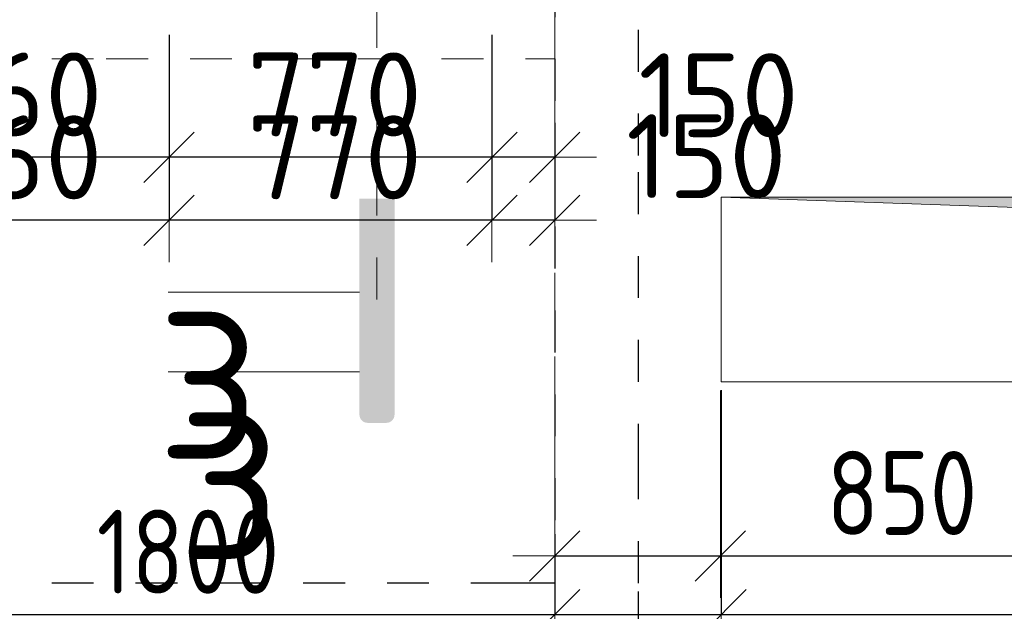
# Model space of a CAD drawing. Header units: metres. Extents: x -38 to 97, y -15 to 21.
# Tile 64 of 139: x 44.37 to 46.72, y 10.73 to 12.14. Entities that reach past the tile are written whole.
import ezdxf

# ---------------------------------------------------------------- set-up
doc = ezdxf.new("R2010")
doc.units = ezdxf.units.M
doc.header["$PDMODE"] = 65
for name, pattern in [('______11', [0.5, 0.4, -0.05, 0, -0.05]), ('______2', [0.054, 0.04, -0.014]), ('______3', [0.1, 0.08, -0.02]), ('______5', [1.1, 0.8, -0.1, 0.1, -0.1]), ('______9', [0.02, 0, -0.02])]:
    doc.linetypes.add(name, pattern=pattern)
for name, color, linetype, lineweight in [('XR$2$Осевая линия (1)', 7, '______5', 13), ('XR$3$Балка (1)', 7, '______3', 13), ('XR$3$Перекрытие (1)', 7, 'Continuous', 35), ('XR$4$Размерная линия (1)', 7, 'Continuous', 13), ('XR$5$Размерная линия (1)', 7, 'Continuous', 13)]:
    doc.layers.add(name, color=color, linetype=linetype, lineweight=lineweight)
doc.layers.add('XR$3$Макрос проема_ отверстия', color=7, linetype='Continuous', lineweight=13, true_color=0x2d2d2d)
doc.layers.add('XR$7$Стена_ бетон несущ.', color=7, linetype='Continuous', lineweight=70, true_color=0xb4b496)
doc.styles.add('ISOCPEUR', font='txt')
doc.dimstyles.new('DIMSTYLE_3', dxfattribs={"dimtxt": 0.2, "dimasz": 0.2, "dimexe": 0, "dimexo": 0, "dimgap": 0.1, "dimtad": 2, "dimdec": 0, "dimlfac": 1000, "dimrnd": 5, "dimzin": 12, "dimdsep": 46, "dimtxsty": 'ISOCPEUR', "dimblk1": 'ALL_ML_STRICH', "dimblk2": 'ALL_ML_STRICH', "dimsah": 1, "dimcen": 0, "dimclrd": 7, "dimclre": 256, "dimclrt": 7, "dimadec": 0, "dimazin": 0, "dimtfac": 1, "dimtdec": 0, "dimtix": 1, "dimtmove": 2, "dimatfit": 3, "dimfxl": 0, "dimtzin": 0, "dimlwd": 0, "dimlwe": -3, "dimarcsym": 0})
doc.dimstyles.new('DIMSTYLE_6', dxfattribs={"dimtxt": 0.2, "dimasz": 0.2, "dimexe": 0, "dimexo": 0, "dimgap": 0.1, "dimtad": 2, "dimdec": 0, "dimlfac": 1000, "dimrnd": 5, "dimzin": 12, "dimdsep": 46, "dimtxsty": 'ISOCPEUR', "dimblk1": 'ALL_ML_STRICH', "dimblk2": 'ALL_ML_STRICH', "dimsah": 1, "dimcen": 0, "dimclrd": 7, "dimclre": 256, "dimclrt": 7, "dimadec": 0, "dimazin": 0, "dimtfac": 1, "dimtdec": 0, "dimtix": 1, "dimtmove": 2, "dimatfit": 3, "dimfxl": 0, "dimtvp": 1.2, "dimtzin": 0, "dimlwd": 0, "dimlwe": -3, "dimarcsym": 0})
doc.dimstyles.new('DIMSTYLE_7', dxfattribs={"dimtxt": 0.2, "dimasz": 0.2, "dimexe": 0, "dimexo": 0, "dimgap": 0.1, "dimtad": 0, "dimdec": 0, "dimlfac": 1000, "dimrnd": 5, "dimzin": 12, "dimdsep": 46, "dimtxsty": 'ISOCPEUR', "dimblk1": 'ALL_ML_STRICH', "dimblk2": 'ALL_ML_STRICH', "dimsah": 1, "dimcen": 0, "dimclrd": 7, "dimclre": 256, "dimclrt": 7, "dimadec": 0, "dimazin": 0, "dimtfac": 1, "dimtdec": 0, "dimtix": 1, "dimtmove": 2, "dimatfit": 3, "dimfxl": 0, "dimtvp": 1.2, "dimtzin": 0, "dimlwd": 0, "dimlwe": -3, "dimarcsym": 0})

# ---------------------------------------------------------------- blocks, each defined once
blk = doc.blocks.new('Отображение проема', base_point=(-1.15794, -49.30937))
at = {"layer": 'XR$3$Макрос проема_ отверстия', "true_color": 0x000000, "transparency": 33554687}
blk.add_hatch(color=18, dxfattribs=at).paths.add_polyline_path([(-1.15794, -50.10937), (-1.0448, -49.42251), (-0.35794, -49.30937), (-1.15794, -49.30937)])
at = {"layer": 'XR$3$Макрос проема_ отверстия', "transparency": 33554687}
for p, q in [((-1.15794, -50.10937), (-1.15794, -49.30937)), ((-1.15794, -49.30937), (-0.35794, -49.30937)), ((-1.0448, -49.42251), (-0.35794, -49.30937)), ((-1.15794, -50.10937), (-1.0448, -49.42251))]:
    blk.add_line(p, q, dxfattribs=at)
blk = doc.blocks.new('ALL_ML_STRICH')
at = {"color": 0, "linetype": 'ByBlock', "lineweight": -2}
for p, q in [((0, -0.5), (0, 0.5)), ((-0.3, -0.3), (0.3, 0.3)), ((-1, 0), (0.5, 0))]:
    blk.add_line(p, q, dxfattribs=at)
blk = doc.blocks.new('*D365')
at = {"layer": 'DEFPOINTS', "color": 7, "linetype": 'Continuous', "lineweight": 13, "transparency": 33554687}
for p in [(45.5, 12.0573), (45.65, 11.8473), (45.65, 11.6654)]:
    blk.add_point(p, dxfattribs=at)
at = {"layer": 'XR$4$Размерная линия (1)', "color": 9, "linetype": 'Continuous', "lineweight": -2, "true_color": 0xc7c7c7, "transparency": 33554687}
for p, q in [((45.5, 12.0373), (45.5, 11.6654)), ((45.65, 11.8273), (45.65, 11.6654))]:
    blk.add_line(p, q, dxfattribs=at)
at = {"layer": 'XR$4$Размерная линия (1)', "color": 7, "linetype": 'Continuous', "lineweight": -2, "transparency": 33554687}
blk.add_line((45.65, 11.6654), (45.5, 11.6654), dxfattribs=at)
at = {"layer": 'XR$4$Размерная линия (1)', "color": 7, "linetype": 'Continuous', "lineweight": 13, "transparency": 33554687, "xscale": 0.2, "yscale": 0.2, "zscale": 0.2}
for p, rotation in [((45.5, 11.6654), 180), ((45.65, 11.6654), 360)]:
    blk.add_blockref('ALL_ML_STRICH', p, dxfattribs=dict(at, rotation=rotation))
at = {"layer": 'XR$4$Размерная линия (1)', "color": 7, "linetype": 'Continuous', "lineweight": 13, "transparency": 33554687, "insert": (46.0116, 11.818), "char_height": 0.2, "width": 0.6, "attachment_point": 5, "style": 'ISOCPEUR'}
blk.add_mtext('\\A1;{150}', dxfattribs=at)
blk = doc.blocks.new('*D366')
at = {"layer": 'DEFPOINTS', "color": 7, "linetype": 'Continuous', "lineweight": 13, "transparency": 33554687}
for p in [(44.73, 12.0573), (45.5, 12.0573), (45.5, 11.6654)]:
    blk.add_point(p, dxfattribs=at)
at = {"layer": 'XR$4$Размерная линия (1)', "color": 9, "linetype": 'Continuous', "lineweight": -2, "true_color": 0xc7c7c7, "transparency": 33554687}
for p, q in [((44.73, 12.0373), (44.73, 11.6654)), ((45.5, 12.0373), (45.5, 11.6654))]:
    blk.add_line(p, q, dxfattribs=at)
at = {"layer": 'XR$4$Размерная линия (1)', "color": 7, "linetype": 'Continuous', "lineweight": -2, "transparency": 33554687}
blk.add_line((45.5, 11.6654), (44.73, 11.6654), dxfattribs=at)
at = {"layer": 'XR$4$Размерная линия (1)', "color": 7, "linetype": 'Continuous', "lineweight": 13, "transparency": 33554687, "xscale": 0.2, "yscale": 0.2, "zscale": 0.2}
for p, rotation in [((44.73, 11.6654), 180), ((45.5, 11.6654), 360)]:
    blk.add_blockref('ALL_ML_STRICH', p, dxfattribs=dict(at, rotation=rotation))
at = {"layer": 'XR$4$Размерная линия (1)', "color": 7, "linetype": 'Continuous', "lineweight": 13, "transparency": 33554687, "insert": (45.125, 11.8154), "char_height": 0.2, "width": 0.6, "attachment_point": 5, "style": 'ISOCPEUR'}
blk.add_mtext('\\A1;{770}', dxfattribs=at)
blk = doc.blocks.new('*D367')
at = {"layer": 'DEFPOINTS', "color": 7, "linetype": 'Continuous', "lineweight": 13, "transparency": 33554687}
for p in [(44.73, 12.0573), (43.97, 11.9873), (44.73, 11.6654)]:
    blk.add_point(p, dxfattribs=at)
at = {"layer": 'XR$4$Размерная линия (1)', "color": 9, "linetype": 'Continuous', "lineweight": -2, "true_color": 0xc7c7c7, "transparency": 33554687}
for p, q in [((44.73, 12.0373), (44.73, 11.6654)), ((43.97, 11.9673), (43.97, 11.6654))]:
    blk.add_line(p, q, dxfattribs=at)
at = {"layer": 'XR$4$Размерная линия (1)', "color": 7, "linetype": 'Continuous', "lineweight": -2, "transparency": 33554687}
blk.add_line((44.73, 11.6654), (43.97, 11.6654), dxfattribs=at)
at = {"layer": 'XR$4$Размерная линия (1)', "color": 7, "linetype": 'Continuous', "lineweight": 13, "transparency": 33554687, "xscale": 0.2, "yscale": 0.2, "zscale": 0.2}
for p, rotation in [((43.97, 11.6654), 180), ((44.73, 11.6654), 360)]:
    blk.add_blockref('ALL_ML_STRICH', p, dxfattribs=dict(at, rotation=rotation))
at = {"layer": 'XR$4$Размерная линия (1)', "color": 7, "linetype": 'Continuous', "lineweight": 13, "transparency": 33554687, "insert": (44.36, 11.8154), "char_height": 0.2, "width": 0.6, "attachment_point": 5, "style": 'ISOCPEUR'}
blk.add_mtext('\\A1;{760}', dxfattribs=at)
blk = doc.blocks.new('*D369')
at = {"layer": 'DEFPOINTS', "color": 7, "linetype": 'Continuous', "lineweight": 13, "transparency": 33554687}
for p in [(46.0451, 11.2795), (45.65, 10.9369), (45.65, 10.8647)]:
    blk.add_point(p, dxfattribs=at)
at = {"layer": 'XR$4$Размерная линия (1)', "color": 9, "linetype": 'Continuous', "lineweight": -2, "true_color": 0xc7c7c7, "transparency": 33554687}
for p, q in [((46.0451, 11.2595), (46.0451, 10.8647)), ((45.65, 10.9169), (45.65, 10.8647))]:
    blk.add_line(p, q, dxfattribs=at)
at = {"layer": 'XR$4$Размерная линия (1)', "color": 7, "linetype": 'Continuous', "lineweight": -2, "transparency": 33554687}
blk.add_line((45.65, 10.8647), (46.0451, 10.8647), dxfattribs=at)
at = {"layer": 'XR$4$Размерная линия (1)', "color": 7, "linetype": 'Continuous', "lineweight": 13, "transparency": 33554687, "xscale": 0.2, "yscale": 0.2, "zscale": 0.2, "rotation": 180}
blk.add_blockref('ALL_ML_STRICH', (45.65, 10.8647), dxfattribs=at)
at = {"layer": 'XR$4$Размерная линия (1)', "color": 7, "linetype": 'Continuous', "lineweight": 13, "transparency": 33554687, "xscale": 0.2, "yscale": 0.2, "zscale": 0.2}
blk.add_blockref('ALL_ML_STRICH', (46.0451, 10.8647), dxfattribs=at)
at = {"layer": 'XR$4$Размерная линия (1)', "color": 7, "linetype": 'Continuous', "lineweight": 13, "transparency": 33554687, "insert": (46.351, 10.6028), "char_height": 0.2, "width": 0.5, "attachment_point": 5, "style": 'ISOCPEUR'}
blk.add_mtext('\\W0.83;\\A1;{395}', dxfattribs=at)
blk = doc.blocks.new('*D370')
at = {"layer": 'DEFPOINTS', "color": 7, "linetype": 'Continuous', "lineweight": 13, "transparency": 33554687}
for p in [(46.0451, 11.2795), (46.8951, 11.2795), (46.0451, 10.8647)]:
    blk.add_point(p, dxfattribs=at)
at = {"layer": 'XR$4$Размерная линия (1)', "color": 9, "linetype": 'Continuous', "lineweight": -2, "true_color": 0xc7c7c7, "transparency": 33554687}
for p, q in [((46.0451, 11.2595), (46.0451, 10.8647)), ((46.8951, 11.2595), (46.8951, 10.8647))]:
    blk.add_line(p, q, dxfattribs=at)
at = {"layer": 'XR$4$Размерная линия (1)', "color": 7, "linetype": 'Continuous', "lineweight": -2, "transparency": 33554687}
blk.add_line((46.0451, 10.8647), (46.8951, 10.8647), dxfattribs=at)
at = {"layer": 'XR$4$Размерная линия (1)', "color": 7, "linetype": 'Continuous', "lineweight": 13, "transparency": 33554687, "xscale": 0.2, "yscale": 0.2, "zscale": 0.2, "rotation": 180}
blk.add_blockref('ALL_ML_STRICH', (46.0451, 10.8647), dxfattribs=at)
at = {"layer": 'XR$4$Размерная линия (1)', "color": 7, "linetype": 'Continuous', "lineweight": 13, "transparency": 33554687, "xscale": 0.2, "yscale": 0.2, "zscale": 0.2}
blk.add_blockref('ALL_ML_STRICH', (46.8951, 10.8647), dxfattribs=at)
at = {"layer": 'XR$4$Размерная линия (1)', "color": 7, "linetype": 'Continuous', "lineweight": 13, "transparency": 33554687, "insert": (46.4784, 11.0147), "char_height": 0.2, "width": 0.5, "attachment_point": 5, "style": 'ISOCPEUR'}
blk.add_mtext('\\W0.83;\\A1;{850}', dxfattribs=at)
blk = doc.blocks.new('*D722')
at = {"layer": 'DEFPOINTS', "color": 7, "linetype": 'Continuous', "lineweight": 13, "transparency": 33554687}
for p in [(45.5, 12.1273), (45.65, 11.9173), (45.65, 11.8154)]:
    blk.add_point(p, dxfattribs=at)
at = {"layer": 'XR$5$Размерная линия (1)', "color": 9, "linetype": 'Continuous', "lineweight": -2, "true_color": 0xc7c7c7, "transparency": 33554687}
for p, q in [((45.5, 12.1073), (45.5, 11.8154)), ((45.65, 11.8973), (45.65, 11.8154))]:
    blk.add_line(p, q, dxfattribs=at)
at = {"layer": 'XR$5$Размерная линия (1)', "color": 7, "linetype": 'Continuous', "lineweight": -2, "transparency": 33554687}
blk.add_line((45.65, 11.8154), (45.5, 11.8154), dxfattribs=at)
at = {"layer": 'XR$5$Размерная линия (1)', "color": 7, "linetype": 'Continuous', "lineweight": 13, "transparency": 33554687, "xscale": 0.2, "yscale": 0.2, "zscale": 0.2}
for p, rotation in [((45.5, 11.8154), 180), ((45.65, 11.8154), 360)]:
    blk.add_blockref('ALL_ML_STRICH', p, dxfattribs=dict(at, rotation=rotation))
at = {"layer": 'XR$5$Размерная линия (1)', "color": 7, "linetype": 'Continuous', "lineweight": 13, "transparency": 33554687, "insert": (46.0409, 11.9634), "char_height": 0.2, "width": 0.6, "attachment_point": 5, "style": 'ISOCPEUR'}
blk.add_mtext('\\A1;{150}', dxfattribs=at)
blk = doc.blocks.new('*D723')
at = {"layer": 'DEFPOINTS', "color": 7, "linetype": 'Continuous', "lineweight": 13, "transparency": 33554687}
for p in [(44.73, 12.1273), (45.5, 12.1273), (45.5, 11.8154)]:
    blk.add_point(p, dxfattribs=at)
at = {"layer": 'XR$5$Размерная линия (1)', "color": 9, "linetype": 'Continuous', "lineweight": -2, "true_color": 0xc7c7c7, "transparency": 33554687}
for p, q in [((44.73, 12.1073), (44.73, 11.8154)), ((45.5, 12.1073), (45.5, 11.8154))]:
    blk.add_line(p, q, dxfattribs=at)
at = {"layer": 'XR$5$Размерная линия (1)', "color": 7, "linetype": 'Continuous', "lineweight": -2, "transparency": 33554687}
blk.add_line((45.5, 11.8154), (44.73, 11.8154), dxfattribs=at)
at = {"layer": 'XR$5$Размерная линия (1)', "color": 7, "linetype": 'Continuous', "lineweight": 13, "transparency": 33554687, "xscale": 0.2, "yscale": 0.2, "zscale": 0.2}
for p, rotation in [((44.73, 11.8154), 180), ((45.5, 11.8154), 360)]:
    blk.add_blockref('ALL_ML_STRICH', p, dxfattribs=dict(at, rotation=rotation))
at = {"layer": 'XR$5$Размерная линия (1)', "color": 7, "linetype": 'Continuous', "lineweight": 13, "transparency": 33554687, "insert": (45.125, 11.9654), "char_height": 0.2, "width": 0.6, "attachment_point": 5, "style": 'ISOCPEUR'}
blk.add_mtext('\\A1;{770}', dxfattribs=at)
blk = doc.blocks.new('*D724')
at = {"layer": 'DEFPOINTS', "color": 7, "linetype": 'Continuous', "lineweight": 13, "transparency": 33554687}
for p in [(44.73, 12.1273), (43.97, 12.0573), (44.73, 11.8154)]:
    blk.add_point(p, dxfattribs=at)
at = {"layer": 'XR$5$Размерная линия (1)', "color": 9, "linetype": 'Continuous', "lineweight": -2, "true_color": 0xc7c7c7, "transparency": 33554687}
for p, q in [((44.73, 12.1073), (44.73, 11.8154)), ((43.97, 12.0373), (43.97, 11.8154))]:
    blk.add_line(p, q, dxfattribs=at)
at = {"layer": 'XR$5$Размерная линия (1)', "color": 7, "linetype": 'Continuous', "lineweight": -2, "transparency": 33554687}
blk.add_line((44.73, 11.8154), (43.97, 11.8154), dxfattribs=at)
at = {"layer": 'XR$5$Размерная линия (1)', "color": 7, "linetype": 'Continuous', "lineweight": 13, "transparency": 33554687, "xscale": 0.2, "yscale": 0.2, "zscale": 0.2}
for p, rotation in [((43.97, 11.8154), 180), ((44.73, 11.8154), 360)]:
    blk.add_blockref('ALL_ML_STRICH', p, dxfattribs=dict(at, rotation=rotation))
at = {"layer": 'XR$5$Размерная линия (1)', "color": 7, "linetype": 'Continuous', "lineweight": 13, "transparency": 33554687, "insert": (44.36, 11.9654), "char_height": 0.2, "width": 0.6, "attachment_point": 5, "style": 'ISOCPEUR'}
blk.add_mtext('\\A1;{760}', dxfattribs=at)
blk = doc.blocks.new('*D733')
at = {"layer": 'DEFPOINTS', "color": 7, "linetype": 'Continuous', "lineweight": 13, "transparency": 33554687}
for p in [(45.65, 10.9369), (43.85, 10.7247), (43.85, 10.6003)]:
    blk.add_point(p, dxfattribs=at)
at = {"layer": 'XR$5$Размерная линия (1)', "color": 9, "linetype": 'Continuous', "lineweight": -2, "true_color": 0xc7c7c7, "transparency": 33554687}
for p, q in [((45.65, 10.9169), (45.65, 10.7247)), ((43.85, 10.6203), (43.85, 10.7247))]:
    blk.add_line(p, q, dxfattribs=at)
at = {"layer": 'XR$5$Размерная линия (1)', "color": 7, "linetype": 'Continuous', "lineweight": -2, "transparency": 33554687}
blk.add_line((43.85, 10.7247), (45.65, 10.7247), dxfattribs=at)
at = {"layer": 'XR$5$Размерная линия (1)', "color": 7, "linetype": 'Continuous', "lineweight": 13, "transparency": 33554687, "xscale": 0.2, "yscale": 0.2, "zscale": 0.2, "rotation": 180}
blk.add_blockref('ALL_ML_STRICH', (43.85, 10.7247), dxfattribs=at)
at = {"layer": 'XR$5$Размерная линия (1)', "color": 7, "linetype": 'Continuous', "lineweight": 13, "transparency": 33554687, "xscale": 0.2, "yscale": 0.2, "zscale": 0.2}
blk.add_blockref('ALL_ML_STRICH', (45.65, 10.7247), dxfattribs=at)
at = {"layer": 'XR$5$Размерная линия (1)', "color": 7, "linetype": 'Continuous', "lineweight": 13, "transparency": 33554687, "insert": (44.775, 10.8747), "char_height": 0.2, "width": 0.666667, "attachment_point": 5, "style": 'ISOCPEUR'}
blk.add_mtext('\\W0.83;\\A1;{1800}', dxfattribs=at)
blk = doc.blocks.new('*D734')
at = {"layer": 'DEFPOINTS', "color": 7, "linetype": 'Continuous', "lineweight": 13, "transparency": 33554687}
for p in [(46.0469, 11.28), (45.65, 10.9369), (45.65, 10.7247)]:
    blk.add_point(p, dxfattribs=at)
at = {"layer": 'XR$5$Размерная линия (1)', "color": 9, "linetype": 'Continuous', "lineweight": -2, "true_color": 0xc7c7c7, "transparency": 33554687}
for p, q in [((46.0469, 11.26), (46.0469, 10.7247)), ((45.65, 10.9169), (45.65, 10.7247))]:
    blk.add_line(p, q, dxfattribs=at)
at = {"layer": 'XR$5$Размерная линия (1)', "color": 7, "linetype": 'Continuous', "lineweight": -2, "transparency": 33554687}
blk.add_line((45.65, 10.7247), (46.0469, 10.7247), dxfattribs=at)
at = {"layer": 'XR$5$Размерная линия (1)', "color": 7, "linetype": 'Continuous', "lineweight": 13, "transparency": 33554687, "xscale": 0.2, "yscale": 0.2, "zscale": 0.2, "rotation": 180}
blk.add_blockref('ALL_ML_STRICH', (45.65, 10.7247), dxfattribs=at)
at = {"layer": 'XR$5$Размерная линия (1)', "color": 7, "linetype": 'Continuous', "lineweight": 13, "transparency": 33554687, "xscale": 0.2, "yscale": 0.2, "zscale": 0.2}
blk.add_blockref('ALL_ML_STRICH', (46.0469, 10.7247), dxfattribs=at)
at = {"layer": 'XR$5$Размерная линия (1)', "color": 7, "linetype": 'Continuous', "lineweight": 13, "transparency": 33554687, "insert": (46.2725, 10.5281), "char_height": 0.2, "width": 0.5, "attachment_point": 5, "style": 'ISOCPEUR'}
blk.add_mtext('\\W0.83;\\A1;{395}', dxfattribs=at)
blk = doc.blocks.new('*D735')
at = {"layer": 'DEFPOINTS', "color": 7, "linetype": 'Continuous', "lineweight": 13, "transparency": 33554687}
for p in [(46.0469, 11.28), (48.1469, 11.28), (46.0469, 10.7247)]:
    blk.add_point(p, dxfattribs=at)
at = {"layer": 'XR$5$Размерная линия (1)', "color": 9, "linetype": 'Continuous', "lineweight": -2, "true_color": 0xc7c7c7, "transparency": 33554687}
for p, q in [((46.0469, 11.26), (46.0469, 10.7247)), ((48.1469, 11.26), (48.1469, 10.7247))]:
    blk.add_line(p, q, dxfattribs=at)
at = {"layer": 'XR$5$Размерная линия (1)', "color": 7, "linetype": 'Continuous', "lineweight": -2, "transparency": 33554687}
blk.add_line((46.0469, 10.7247), (48.1469, 10.7247), dxfattribs=at)
at = {"layer": 'XR$5$Размерная линия (1)', "color": 7, "linetype": 'Continuous', "lineweight": 13, "transparency": 33554687, "xscale": 0.2, "yscale": 0.2, "zscale": 0.2, "rotation": 180}
blk.add_blockref('ALL_ML_STRICH', (46.0469, 10.7247), dxfattribs=at)
at = {"layer": 'XR$5$Размерная линия (1)', "color": 7, "linetype": 'Continuous', "lineweight": 13, "transparency": 33554687, "xscale": 0.2, "yscale": 0.2, "zscale": 0.2}
blk.add_blockref('ALL_ML_STRICH', (48.1469, 10.7247), dxfattribs=at)
at = {"layer": 'XR$5$Размерная линия (1)', "color": 7, "linetype": 'Continuous', "lineweight": 13, "transparency": 33554687, "insert": (47.1219, 10.8747), "char_height": 0.2, "width": 0.666667, "attachment_point": 5, "style": 'ISOCPEUR'}
blk.add_mtext('\\W0.83;\\A1;{2100}', dxfattribs=at)

msp = doc.modelspace()

# ---------------------------------------------------------------- hatches: boundary and pattern name
at = {"linetype": 'Continuous', "lineweight": 25, "true_color": 0x000000, "transparency": 33554687}
for points in [[(45.1843, 11.389), (45.1848, 11.3865), (45.1857, 11.3841), (45.1868, 11.3818), (45.1882, 11.3796), (45.1899, 11.3777), (45.1918, 11.376), (45.194, 11.3746), (45.1962, 11.3735), (45.1987, 11.3727), (45.2012, 11.3722), (45.2037, 11.372), (45.2482, 11.372), (45.2508, 11.3722), (45.2533, 11.3727), (45.2557, 11.3735), (45.258, 11.3746), (45.2601, 11.376), (45.2621, 11.3777), (45.2637, 11.3796), (45.2652, 11.3818), (45.2663, 11.3841), (45.2671, 11.3865), (45.2676, 11.389), (45.2678, 11.3915), (45.2678, 11.7165), (45.1842, 11.7165), (45.1842, 11.3915)], [(45.1843, 11.199), (45.1848, 11.1965), (45.1857, 11.1941), (45.1868, 11.1918), (45.1882, 11.1896), (45.1899, 11.1877), (45.1918, 11.186), (45.194, 11.1846), (45.1962, 11.1835), (45.1987, 11.1827), (45.2012, 11.1822), (45.2037, 11.182), (45.2482, 11.182), (45.2508, 11.1822), (45.2533, 11.1827), (45.2557, 11.1835), (45.258, 11.1846), (45.2601, 11.186), (45.2621, 11.1877), (45.2637, 11.1896), (45.2652, 11.1918), (45.2663, 11.1941), (45.2671, 11.1965), (45.2676, 11.199), (45.2678, 11.2015), (45.2678, 11.5265), (45.1842, 11.5265), (45.1842, 11.2015)]]:
    msp.add_hatch(color=18, dxfattribs=at).paths.add_polyline_path(points)

# ---------------------------------------------------------------- linework, layer by layer
at = {"color": 7, "linetype": '______9', "lineweight": 13, "transparency": 33554687}
for p in [(45.226, 11.4765), (45.226, 11.7165)]:
    msp.add_line(p, (45.226, 13.6644), dxfattribs=at)
at = {"color": 7, "linetype": 'Continuous', "lineweight": 13, "transparency": 33554687}
for p, q in [((45.1842, 11.4935), (44.7274, 11.4935)), ((45.1842, 11.3035), (44.7274, 11.3035))]:
    msp.add_line(p, q, dxfattribs=at)
at = {"layer": 'XR$2$Осевая линия (1)', "color": 253, "linetype": '______11', "lineweight": 13, "true_color": 0xa0a0a0, "transparency": 33554687}
msp.add_line((45.65, 6.74), (45.65, 19.78), dxfattribs=at)
at = {"layer": 'XR$3$Балка (1)', "color": 7, "linetype": '______2', "lineweight": 13, "transparency": 33554687}
for p, q in [((45.65, 12.05), (45.65, 12.27)), ((43.05, 12.05), (44.58, 12.05)), ((44.58, 12.05), (45.65, 12.05))]:
    msp.add_line(p, q, dxfattribs=at)
at = {"layer": 'XR$3$Перекрытие (1)', "color": 7, "linetype": 'Continuous', "lineweight": 13, "transparency": 33554687}
for p, q in [((48.1469, 11.72), (46.0469, 11.72)), ((46.0469, 11.72), (46.0469, 11.28)), ((46.0469, 11.28), (48.1469, 11.28))]:
    msp.add_line(p, q, dxfattribs=at)
at = {"layer": 'XR$7$Стена_ бетон несущ.', "color": 253, "linetype": '______2', "lineweight": -3, "true_color": 0xa0a0a0, "transparency": 33554687}
for p, q in [((45.65, 15.05), (45.65, 10.8)), ((45.85, 12.0195), (45.85, 14.54)), ((45.85, 11.8195), (45.85, 12.0195)), ((45.85, 11.28), (45.85, 11.8195)), ((45.85, 11.08), (45.85, 11.28)), ((45.85, 10.8), (45.85, 11.08)), ((45.55, 10.8), (43.05, 10.8)), ((45.65, 10.8), (45.55, 10.8)), ((45.85, 9.08), (45.85, 10.8))]:
    msp.add_line(p, q, dxfattribs=at)

# ---------------------------------------------------------------- block references
at = {"layer": 'XR$3$Макрос проема_ отверстия', "transparency": 33554687, "xscale": -2.625, "yscale": 0.55}
msp.add_blockref('Отображение проема', (48.1469, 11.72), dxfattribs=at)

# ---------------------------------------------------------------- texts
at = {"color": 7, "linetype": 'Continuous', "lineweight": 13, "transparency": 33554687, "char_height": 0.35, "width": 0.381111, "attachment_point": 5, "style": 'ISOCPEUR'}
for insert in [(44.825, 11.2708), (44.8745, 11.0313)]:
    msp.add_mtext('\\A1;{\\fISOCPEUR|i0|b0;\\H0.350000;\\W1.000000;\\C7;3}\\P', dxfattribs=dict(at, insert=insert))

# ---------------------------------------------------------------- dimensions: what is measured, and where the dimension line sits
at = {"layer": 'XR$4$Размерная линия (1)', "color": 7, "linetype": 'Continuous', "lineweight": 13, "transparency": 33554687}
for base, p1, p2, dimstyle, picture, middle in [((43.97, 11.6654), (44.73, 12.0373), (43.97, 11.9673), 'DIMSTYLE_3', '*D367', (44.36, 11.8154)), ((44.73, 11.6654), (45.5, 12.0373), (44.73, 12.0373), 'DIMSTYLE_3', '*D366', (45.125, 11.8154)), ((45.5, 11.6654), (45.65, 11.8273), (45.5, 12.0373), 'DIMSTYLE_6', '*D365', (46.0116, 11.818))]:
    dim = msp.add_linear_dim(base=base, p1=p1, p2=p2, angle=180, dimstyle=dimstyle, override={"dimpost": '<>', "dimclrd": 7, "dimclre": 9, "dimclrt": 7, "dimlwd": 0, "dimlwe": 65533}, dxfattribs=at)
    dim.commit()
    dim.dimension.update_dxf_attribs({"geometry": picture, "text_midpoint": middle, "dimtype": 160})
for base, p1, p2, dimstyle, picture, middle in [((46.0451, 10.8647), (45.65, 10.9169), (46.0451, 11.2595), 'DIMSTYLE_7', '*D369', (46.351, 10.6028)), ((46.8951, 10.8647), (46.0451, 11.2595), (46.8951, 11.2595), 'DIMSTYLE_3', '*D370', (46.4784, 11.0147))]:
    dim = msp.add_linear_dim(base=base, p1=p1, p2=p2, dimstyle=dimstyle, override={"dimpost": '<>', "dimclrd": 7, "dimclre": 9, "dimclrt": 7, "dimlwd": 0, "dimlwe": 65533}, dxfattribs=at)
    dim.commit()
    dim.dimension.update_dxf_attribs({"geometry": picture, "text_midpoint": middle, "dimtype": 160})
at = {"layer": 'XR$5$Размерная линия (1)', "color": 7, "linetype": 'Continuous', "lineweight": 13, "transparency": 33554687}
for base, p1, p2, dimstyle, picture, middle in [((43.97, 11.8154), (44.73, 12.1073), (43.97, 12.0373), 'DIMSTYLE_3', '*D724', (44.36, 11.9654)), ((44.73, 11.8154), (45.5, 12.1073), (44.73, 12.1073), 'DIMSTYLE_3', '*D723', (45.125, 11.9654)), ((45.5, 11.8154), (45.65, 11.8973), (45.5, 12.1073), 'DIMSTYLE_6', '*D722', (46.0409, 11.9634))]:
    dim = msp.add_linear_dim(base=base, p1=p1, p2=p2, angle=180, dimstyle=dimstyle, override={"dimpost": '<>', "dimclrd": 7, "dimclre": 9, "dimclrt": 7, "dimlwd": 0, "dimlwe": 65533}, dxfattribs=at)
    dim.commit()
    dim.dimension.update_dxf_attribs({"geometry": picture, "text_midpoint": middle, "dimtype": 160})
for base, p1, p2, dimstyle, picture, middle in [((46.0469, 10.7247), (45.65, 10.9169), (46.0469, 11.26), 'DIMSTYLE_7', '*D734', (46.2725, 10.5281)), ((48.1469, 10.7247), (46.0469, 11.26), (48.1469, 11.26), 'DIMSTYLE_3', '*D735', (47.1219, 10.8747)), ((45.65, 10.7247), (43.85, 10.6203), (45.65, 10.9169), 'DIMSTYLE_3', '*D733', (44.775, 10.8747))]:
    dim = msp.add_linear_dim(base=base, p1=p1, p2=p2, dimstyle=dimstyle, override={"dimpost": '<>', "dimclrd": 7, "dimclre": 9, "dimclrt": 7, "dimlwd": 0, "dimlwe": 65533}, dxfattribs=at)
    dim.commit()
    dim.dimension.update_dxf_attribs({"geometry": picture, "text_midpoint": middle, "dimtype": 160})

doc.saveas('drawing.dxf')
